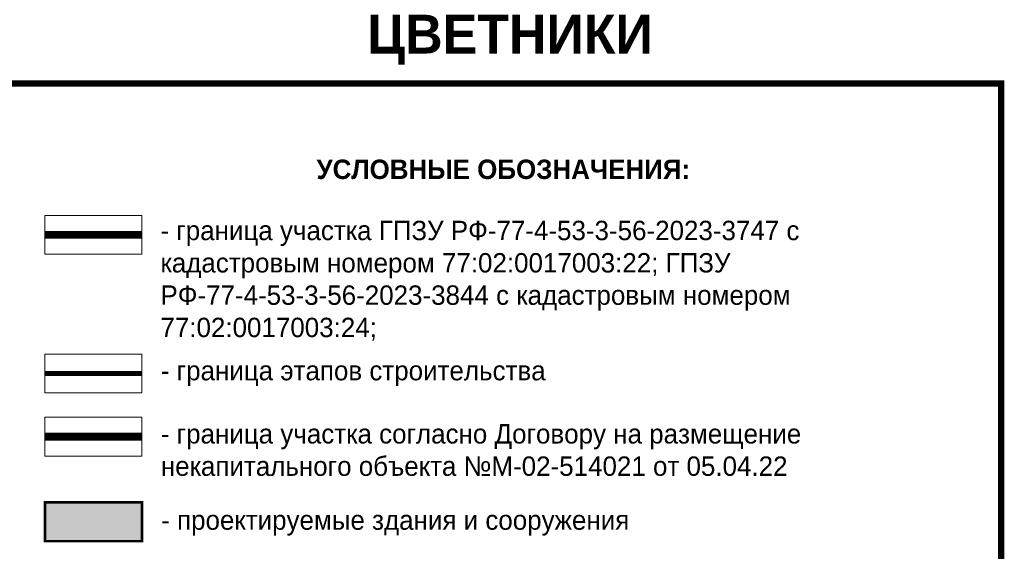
# Model space of a CAD drawing. Header units: metres. Extents: x 4385 to 11928, y 17253 to 36963.
# Tile 255 of 256: x 7854 to 7930, y 18797 to 18838. Entities that reach past the tile are written whole.
import ezdxf

# ---------------------------------------------------------------- set-up
doc = ezdxf.new("R2010")
doc.units = ezdxf.units.M
doc.layers.add('ОЗЕЛ_Ботаническая_Р$0$ГП_граница_АГР 3_500', color=202, linetype='Continuous', lineweight=15)
doc.layers.add('ОЗЕЛ_Ботаническая_Р$0$ГП_здан_проект', color=170, linetype='Continuous', lineweight=9)
doc.layers.add('ОЗЕЛ_Ботаническая_Р$0$ГП_граница_аренд_зем_500', color=7, linetype='Continuous', true_color=0x000000)
doc.layers.add('ОЗЕЛ_Ботаническая_Р$0$ГП_граница_ГПЗУ_500', color=7, linetype='Continuous', true_color=0x0000f5)
doc.layers.add('ОЗЕЛ_Ботаническая_Р$0$ГП_здан_проект_штриховка', color=7, linetype='Continuous', lineweight=5, true_color=0xe24032)
doc.layers.add('ОЗЕЛ_Ботаническая_Р$0$ГП_рамка', color=7, linetype='Continuous', lineweight=15, true_color=0x000000)
doc.styles.add('ОЗЕЛ_Ботаническая_Р$0$GENERATED_STYLE_1', font='GOTHIC.TTF')

# ---------------------------------------------------------------- blocks, each defined once
blk = doc.blocks.new('ОЗЕЛ_Ботаническая_Р')
at = {"layer": 'ОЗЕЛ_Ботаническая_Р$0$ГП_здан_проект_штриховка', "transparency": 33554534}
h = blk.add_hatch(color=256, dxfattribs=at)
h.dxf.hatch_style = 1
h.paths.add_polyline_path([(7856.02, 18800.593), (7863.52, 18800.593), (7863.52, 18797.593), (7856.02, 18797.593)])
at = {"layer": 'ОЗЕЛ_Ботаническая_Р$0$ГП_граница_АГР 3_500', "const_width": 0.4}
blk.add_lwpolyline([(7856.02, 18810.567), (7863.52, 18810.567)], dxfattribs=at)
at = {"layer": 'ОЗЕЛ_Ботаническая_Р$0$ГП_граница_аренд_зем_500', "color": 190, "true_color": 0x9933ff, "const_width": 0.6}
blk.add_lwpolyline([(7856.02, 18805.672), (7863.52, 18805.672)], dxfattribs=at)
at = {"layer": 'ОЗЕЛ_Ботаническая_Р$0$ГП_граница_ГПЗУ_500', "const_width": 0.6}
blk.add_lwpolyline([(7856.02, 18821.287), (7863.52, 18821.287)], dxfattribs=at)
at = {"layer": 'ОЗЕЛ_Ботаническая_Р$0$ГП_здан_проект', "const_width": 0.2}
blk.add_lwpolyline([(7856.02, 18800.593), (7863.52, 18800.593), (7863.52, 18797.593), (7856.02, 18797.593)], close=True, dxfattribs=at)
at = {"layer": 'ОЗЕЛ_Ботаническая_Р$0$ГП_рамка', "color": 5, "const_width": 0.5}
blk.add_lwpolyline([(7849.067, 18832.995), (7929.927, 18832.995), (7929.927, 18507.275), (7849.067, 18507.275)], close=True, dxfattribs=at)
at = {"layer": 'ОЗЕЛ_Ботаническая_Р$0$ГП_рамка'}
for points in [[(7856.02, 18822.787), (7863.52, 18822.787), (7863.52, 18819.787), (7856.02, 18819.787)], [(7856.02, 18812.067), (7863.52, 18812.067), (7863.52, 18809.067), (7856.02, 18809.067)], [(7856.02, 18807.172), (7863.52, 18807.172), (7863.52, 18804.172), (7856.02, 18804.172)]]:
    blk.add_lwpolyline(points, close=True, dxfattribs=at)
at = {"layer": 'ОЗЕЛ_Ботаническая_Р$0$ГП_рамка', "attachment_point": 4, "style": 'ОЗЕЛ_Ботаническая_Р$0$GENERATED_STYLE_1'}
for s, insert, char_height, width in [('{\\fCentury Gothic|b1|i0|c204|p34;ЦВЕТНИКИ}', (7880.935, 18836.377), 3, 40.85793), ('\\pi16.48846;{\\fCentury Gothic|b1|i0|c204|p34;УСЛОВНЫЕ ОБОЗНАЧЕНИЯ:}', (7860.52, 18826.346), 1.5, 60.8763), ('- граница участка ГПЗУ РФ-77-4-53-3-56-2023-3747 с кадастровым номером 77:02:0017003:22; ГПЗУ РФ-77-4-53-3-56-2023-3844 с кадастровым номером 77:02:0017003:24; ', (7864.946, 18817.735), 1.5, 61.70838), ('- граница этапов строительства ', (7864.976, 18810.558), 1.5, 62.29457), ('- граница участка согласно Договору на размещение некапитального объекта №М-02-514021 от 05.04.22', (7864.976, 18804.634), 1.5, 62.29457), ('- проектируемые здания и сооружения', (7865.004, 18798.997), 1.5, 53.9889)]:
    blk.add_mtext(s, dxfattribs=dict(at, insert=insert, char_height=char_height, width=width))

msp = doc.modelspace()

# ---------------------------------------------------------------- block references
msp.add_blockref('ОЗЕЛ_Ботаническая_Р', (0, 0))

doc.saveas('drawing.dxf')
